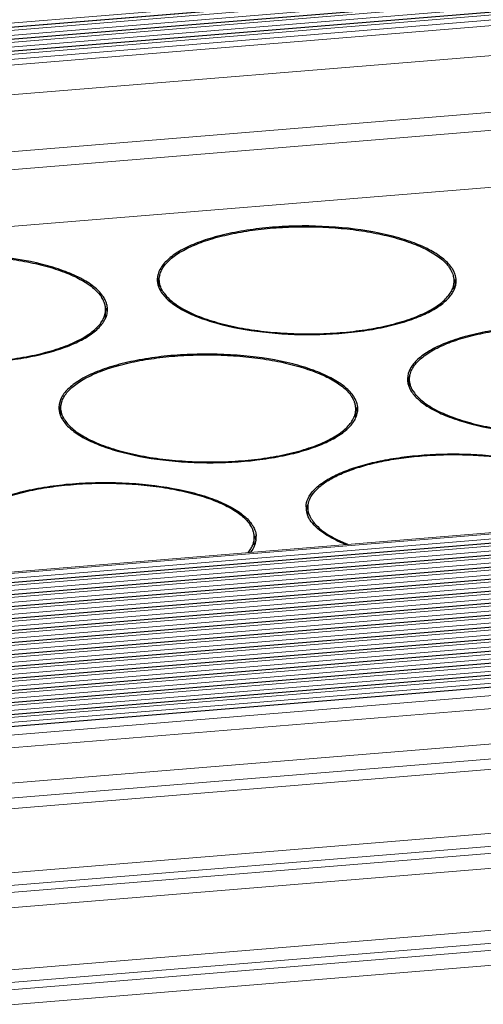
# Model space of a CAD drawing. Header units: millimetres. Extents: x 24895 to 26296, y -11704 to -10713.
# Tile 18 of 47: x 25908 to 25929, y -11367 to -11323. Entities that reach past the tile are written whole.
import ezdxf

# ---------------------------------------------------------------- set-up
doc = ezdxf.new("R2010")
doc.units = ezdxf.units.MM
doc.header["$LTSCALE"] = 50
doc.layers.get('0').update_dxf_attribs({"lineweight": 18})
doc.layers.add('02___PRT_ALL_AXES', color=7, linetype='Continuous')

msp = doc.modelspace()

# ---------------------------------------------------------------- linework, layer by layer
at = {"color": 7, "linetype": 'Continuous'}
for p, q in [((25773.785, -11333.944), (26186.273, -11300.129)), ((26186.478, -11300.305), (25773.913, -11334.126)), ((25773.988, -11334.241), (26186.553, -11300.42)), ((26186.456, -11300.289), (25774.011, -11334.1)), ((25774.041, -11334.461), (26186.606, -11300.64)), ((26186.811, -11300.816), (25774.246, -11334.637)), ((25774.321, -11334.752), (26186.887, -11300.931)), ((26186.79, -11300.799), (25774.344, -11334.61)), ((25774.374, -11334.971), (26186.939, -11301.15)), ((26187.145, -11301.326), (25774.58, -11335.147)), ((25774.655, -11335.262), (26187.22, -11301.442)), ((26187.123, -11301.31), (25774.677, -11335.121)), ((25774.707, -11335.482), (26187.272, -11301.661)), ((26187.515, -11301.895), (25774.95, -11335.716)), ((25774.943, -11337.057), (26187.509, -11303.236)), ((26186.991, -11305.824), (25774.426, -11339.645)), ((26187.491, -11306.59), (25774.926, -11340.411)), ((26180.962, -11309.673), (25782.941, -11342.302)), ((26201.594, -11323.471), (25789.028, -11357.292)), ((25789.066, -11357.35), (26201.631, -11323.529)), ((25789.118, -11357.569), (26201.684, -11323.748)), ((26201.889, -11323.925), (25789.324, -11357.745)), ((25789.399, -11357.861), (26201.964, -11324.04)), ((26201.868, -11323.908), (25789.422, -11357.719)), ((25789.452, -11358.08), (26202.017, -11324.259)), ((26202.223, -11324.435), (25789.657, -11358.256)), ((26202.201, -11324.419), (25789.755, -11358.23)), ((25789.732, -11358.371), (26202.298, -11324.55)), ((25789.785, -11358.591), (26202.35, -11324.77)), ((26202.556, -11324.946), (25789.991, -11358.767)), ((26202.534, -11324.929), (25790.088, -11358.741)), ((25790.066, -11358.882), (26202.631, -11325.061)), ((25790.118, -11359.101), (26202.683, -11325.281)), ((26202.889, -11325.457), (25790.324, -11359.278)), ((25790.399, -11359.393), (26202.964, -11325.572)), ((26202.867, -11325.44), (25790.422, -11359.251)), ((25790.529, -11359.606), (26203.016, -11325.791)), ((26203.222, -11325.967), (25790.657, -11359.788)), ((25790.732, -11359.903), (26203.297, -11326.082)), ((26203.2, -11325.951), (25790.755, -11359.762)), ((25790.862, -11360.116), (26203.35, -11326.302)), ((26203.555, -11326.478), (25790.99, -11360.299)), ((25791.065, -11360.414), (26203.63, -11326.593)), ((26203.534, -11326.462), (25791.088, -11360.273)), ((25791.196, -11360.627), (26203.683, -11326.813)), ((26203.889, -11326.989), (25791.323, -11360.81)), ((25791.398, -11360.925), (26203.964, -11327.104)), ((26203.867, -11326.972), (25791.421, -11360.783)), ((25791.529, -11361.138), (26204.016, -11327.323)), ((26204.222, -11327.499), (25791.657, -11361.32)), ((25791.732, -11361.435), (26204.297, -11327.614)), ((26204.2, -11327.483), (25791.755, -11361.294)), ((25791.862, -11361.649), (26204.349, -11327.834)), ((26204.555, -11328.01), (25791.99, -11361.831)), ((26204.533, -11327.994), (25792.088, -11361.805)), ((25792.065, -11361.946), (26204.63, -11328.125)), ((25792.195, -11362.159), (26204.683, -11328.345)), ((26204.888, -11328.521), (25792.323, -11362.342)), ((26204.866, -11328.504), (25792.421, -11362.315)), ((25792.398, -11362.457), (26204.963, -11328.636)), ((25792.529, -11362.67), (26205.016, -11328.855)), ((26205.221, -11329.031), (25792.656, -11362.852)), ((25792.731, -11362.967), (26205.297, -11329.147)), ((26205.2, -11329.015), (25792.754, -11362.826)), ((25792.862, -11363.181), (26205.349, -11329.366)), ((26205.555, -11329.542), (25792.989, -11363.363)), ((25793.065, -11363.478), (26205.63, -11329.657)), ((26205.533, -11329.526), (25793.087, -11363.337)), ((25793.195, -11363.691), (26205.682, -11329.877)), ((26205.866, -11330.036), (25793.301, -11363.857)), ((26205.888, -11330.053), (25793.323, -11363.874)), ((25793.55, -11364.222), (26206.115, -11330.401)), ((25793.908, -11364.771), (26206.25, -11330.968)), ((25794.888, -11366.272), (26206.392, -11332.538)), ((25795.306, -11366.914), (26206.307, -11333.221)), ((25795.599, -11367.363), (26204.899, -11333.81)), ((26206.67, -11336.524), (25797.124, -11370.098)), ((26206.805, -11337.091), (25797.294, -11370.662)), ((26206.833, -11337.405), (25797.38, -11370.971)), ((26206.748, -11338.088), (25797.537, -11371.634)), ((25797.984, -11374.377), (26207.061, -11340.842)), ((25798.052, -11374.949), (26207.196, -11341.409)), ((26207.224, -11341.723), (25798.078, -11375.263)), ((26207.139, -11342.405), (25798.139, -11375.934))]:
    msp.add_line(p, q, dxfattribs=at)
at = {"layer": '02___PRT_ALL_AXES', "color": 7, "linetype": 'Continuous'}
for p, q in [((25914.55, -11334.77), (25914.552, -11334.434)), ((25927.762, -11334.838), (25927.764, -11334.502)), ((25912.142, -11336.118), (25912.144, -11335.783)), ((25925.762, -11339.231), (25925.764, -11338.895)), ((25910.142, -11340.511), (25910.144, -11340.176)), ((25923.354, -11340.579), (25923.356, -11340.244)), ((25921.215, -11344.983), (25921.216, -11344.648)), ((25918.806, -11346.332), (25918.808, -11345.997))]:
    msp.add_line(p, q, dxfattribs=at)
for centre, radius, start, end in [((25926.507, -11334.646), 1.287, 28.6776, 33.1871), ((25926.473, -11334.717), 1.432, 33.1334, 35.1147), ((25926.757, -11334.528), 1.01, 17.9254, 19.7633), ((25915.345, -11334.438), 0.883, 178.3207, 179.7263), ((25915.346, -11334.438), 0.884, 179.7287, 183.8061), ((25915.362, -11334.437), 0.9, 183.8206, 189.0389), ((25915.401, -11334.715), 0.941, 163.6201, 171.6151), ((25915.406, -11334.43), 0.945, 189.0628, 195.3277), ((25915.463, -11334.414), 1.004, 195.3126, 199.0309), ((25915.448, -11334.728), 0.99, 162.3529, 163.6651), ((25926.889, -11334.498), 0.875, 359.7076, 4.2131), ((25926.826, -11334.799), 1.031, 17.049, 20.859), ((25926.865, -11334.787), 0.989, 15.2991, 17.0329), ((25926.913, -11334.49), 0.941, 343.6201, 351.6151), ((25926.908, -11334.775), 0.945, 9.0628, 15.3277), ((25926.96, -11334.498), 0.894, 351.6597, 358.3023), ((25926.97, -11334.498), 0.884, 359.7287, 3.8061), ((25926.971, -11334.498), 0.883, 358.3198, 359.7263), ((25915.501, -11334.401), 1.044, 199.0182, 200.5531), ((25915.863, -11334.257), 1.351, 211.705, 213.1278), ((25926.888, -11334.833), 0.874, 356.2387, 359.7005), ((25926.84, -11334.469), 1.017, 338.6003, 343.6344), ((25910.887, -11335.927), 1.287, 28.6776, 33.1871), ((25910.853, -11335.997), 1.432, 33.1334, 35.1147), ((25911.137, -11335.808), 1.01, 17.9254, 19.7633), ((25911.269, -11335.778), 0.875, 359.7076, 4.2131), ((25911.206, -11336.08), 1.031, 17.049, 20.859), ((25911.245, -11336.067), 0.989, 15.2991, 17.0329), ((25911.293, -11335.771), 0.941, 343.6201, 351.6151), ((25911.288, -11336.056), 0.945, 9.0628, 15.3277), ((25911.34, -11335.778), 0.894, 351.6597, 358.3023), ((25911.35, -11335.779), 0.884, 359.7287, 3.8061), ((25911.351, -11335.779), 0.883, 358.3198, 359.7263), ((25911.268, -11336.114), 0.874, 356.2387, 359.7005), ((25911.22, -11335.749), 1.017, 338.6003, 343.6344), ((25926.557, -11338.899), 0.883, 178.3207, 179.7263), ((25926.558, -11338.899), 0.884, 179.7287, 183.8061), ((25926.574, -11338.898), 0.9, 183.8206, 189.0389), ((25926.613, -11339.176), 0.941, 163.6201, 171.6151), ((25926.619, -11338.89), 0.945, 189.0628, 195.3277), ((25926.66, -11339.189), 0.99, 162.3529, 163.6651), ((25926.675, -11338.875), 1.004, 195.3126, 199.0309), ((25926.713, -11338.862), 1.044, 199.0182, 200.5531), ((25927.075, -11338.718), 1.351, 211.705, 213.1278), ((25922.099, -11340.387), 1.287, 28.6776, 33.1871), ((25922.065, -11340.458), 1.432, 33.1334, 35.1147), ((25922.35, -11340.269), 1.01, 17.9254, 19.7633), ((25910.937, -11340.18), 0.883, 178.3207, 179.7263), ((25910.938, -11340.18), 0.884, 179.7287, 183.8061), ((25910.954, -11340.178), 0.9, 183.8206, 189.0389), ((25910.993, -11340.456), 0.941, 163.6201, 171.6151), ((25910.999, -11340.171), 0.945, 189.0628, 195.3277), ((25911.055, -11340.156), 1.004, 195.3126, 199.0309), ((25911.04, -11340.469), 0.99, 162.3529, 163.6651), ((25922.481, -11340.239), 0.875, 359.7076, 4.2131), ((25922.418, -11340.541), 1.031, 17.049, 20.859), ((25922.457, -11340.528), 0.989, 15.2991, 17.0329), ((25922.505, -11340.232), 0.941, 343.6201, 351.6151), ((25922.5, -11340.517), 0.945, 9.0628, 15.3277), ((25922.552, -11340.239), 0.894, 351.6597, 358.3023), ((25922.562, -11340.24), 0.884, 359.7287, 3.8061), ((25922.563, -11340.24), 0.883, 358.3198, 359.7263), ((25911.093, -11340.143), 1.044, 199.0182, 200.5531), ((25911.455, -11339.998), 1.351, 211.705, 213.1278), ((25922.36, -11340.182), 1.095, 334.7327, 338.6068), ((25922.48, -11340.575), 0.874, 356.2387, 359.7005), ((25922.432, -11340.21), 1.017, 338.6003, 343.6344), ((25922.009, -11344.652), 0.883, 178.3207, 179.7263), ((25922.01, -11344.652), 0.884, 179.7287, 183.8061), ((25922.026, -11344.651), 0.9, 183.8206, 189.0389), ((25922.065, -11344.929), 0.941, 163.6201, 171.6151), ((25922.071, -11344.643), 0.945, 189.0628, 195.3277), ((25922.112, -11344.942), 0.99, 162.3529, 163.6651), ((25922.127, -11344.628), 1.004, 195.3126, 199.0309), ((25922.165, -11344.615), 1.044, 199.0182, 200.5531), ((25922.527, -11344.471), 1.351, 211.705, 213.1278), ((25917.552, -11346.14), 1.287, 28.6776, 33.1871), ((25917.517, -11346.211), 1.432, 33.1334, 35.1147), ((25917.802, -11346.022), 1.01, 17.9254, 19.7633), ((25917.933, -11345.992), 0.875, 359.7076, 4.2131), ((25917.87, -11346.293), 1.031, 17.049, 20.859), ((25917.909, -11346.281), 0.989, 15.2991, 17.0329), ((25917.957, -11345.985), 0.941, 343.6201, 351.6151), ((25917.952, -11346.27), 0.945, 9.0628, 15.3277), ((25918.004, -11345.992), 0.894, 351.6597, 358.3023), ((25918.014, -11345.993), 0.884, 359.7287, 3.8061), ((25918.015, -11345.993), 0.883, 358.3198, 359.7263), ((25917.816, -11345.937), 1.091, 335.112, 338.6113), ((25917.884, -11345.963), 1.017, 338.6003, 343.6344)]:
    msp.add_arc(centre, radius, start, end, dxfattribs=at)
for points, knots in [([(25927.644, -11333.893), (25927.534, -11333.736), (25927.221, -11333.432), (25926.611, -11333.059), (25925.833, -11332.729), (25924.542, -11332.345), (25922.695, -11332.056), (25920.759, -11332.007), (25919.195, -11332.119), (25918.091, -11332.277), (25917.084, -11332.503), (25916.205, -11332.789), (25915.481, -11333.128), (25914.932, -11333.511), (25914.567, -11333.934), (25914.467, -11334.262), (25914.462, -11334.412)], [0, 0, 0, 0, 0.039993, 0.089203, 0.147831, 0.21504, 0.368754, 0.534561, 0.616306, 0.69421, 0.766195, 0.830498, 0.885835, 0.931671, 0.968749, 1, 1, 1, 1]), ([(25914.681, -11333.968), (25914.761, -11333.822), (25914.935, -11333.618), (25915.22, -11333.383), (25915.486, -11333.206), (25915.793, -11333.038), (25916.27, -11332.82), (25916.954, -11332.583), (25917.865, -11332.359), (25918.869, -11332.194), (25919.937, -11332.092), (25921.041, -11332.056), (25922.147, -11332.087), (25923.226, -11332.185), (25924.246, -11332.347), (25925.179, -11332.567), (25925.884, -11332.802), (25926.382, -11333.017), (25926.705, -11333.184), (25926.989, -11333.36), (25927.296, -11333.593), (25927.489, -11333.796), (25927.585, -11333.942)], [0, 0, 0, 0, 0.036003, 0.05695, 0.080032, 0.10529, 0.132701, 0.193632, 0.261842, 0.335892, 0.414065, 0.494462, 0.575093, 0.653959, 0.729134, 0.798848, 0.861587, 0.889981, 0.916251, 0.940348, 0.96228, 1, 1, 1, 1]), ([(25912.024, -11335.174), (25911.914, -11335.016), (25911.6, -11334.712), (25910.991, -11334.339), (25910.213, -11334.01), (25908.922, -11333.625), (25907.075, -11333.337), (25905.139, -11333.287), (25903.575, -11333.4), (25902.471, -11333.557), (25901.463, -11333.783), (25900.585, -11334.07), (25899.861, -11334.408), (25899.312, -11334.791), (25898.947, -11335.215), (25898.847, -11335.543), (25898.842, -11335.693)], [0, 0, 0, 0, 0.039993, 0.089203, 0.147831, 0.21504, 0.368754, 0.534561, 0.616306, 0.69421, 0.766195, 0.830498, 0.885835, 0.931671, 0.968749, 1, 1, 1, 1]), ([(25899.061, -11335.248), (25899.141, -11335.103), (25899.315, -11334.898), (25899.6, -11334.664), (25899.866, -11334.487), (25900.173, -11334.319), (25900.65, -11334.101), (25901.334, -11333.863), (25902.245, -11333.64), (25903.249, -11333.474), (25904.317, -11333.372), (25905.421, -11333.336), (25906.527, -11333.368), (25907.606, -11333.466), (25908.626, -11333.627), (25909.559, -11333.848), (25910.264, -11334.082), (25910.762, -11334.298), (25911.085, -11334.464), (25911.369, -11334.64), (25911.676, -11334.874), (25911.869, -11335.076), (25911.965, -11335.222)], [0, 0, 0, 0, 0.036003, 0.05695, 0.080032, 0.10529, 0.132701, 0.193632, 0.261842, 0.335892, 0.414065, 0.494462, 0.575093, 0.653959, 0.729134, 0.798848, 0.861587, 0.889981, 0.916251, 0.940348, 0.96228, 1, 1, 1, 1]), ([(25914.552, -11334.434), (25914.552, -11334.419), (25914.554, -11334.357), (25914.563, -11334.296), (25914.572, -11334.251)], [0, 0, 0, 0, 0.248676, 1, 1, 1, 1]), ([(25914.572, -11334.251), (25914.578, -11334.227), (25914.603, -11334.129), (25914.644, -11334.035), (25914.681, -11333.968)], [0, 0, 0, 0, 0.242133, 1, 1, 1, 1]), ([(25927.708, -11334.186), (25927.703, -11334.173), (25927.683, -11334.119), (25927.658, -11334.067), (25927.637, -11334.028)], [0, 0, 0, 0, 0.244634, 1, 1, 1, 1]), ([(25927.793, -11334.17), (25927.785, -11334.15), (25927.752, -11334.068), (25927.709, -11333.991), (25927.672, -11333.934)], [0, 0, 0, 0, 0.241712, 1, 1, 1, 1]), ([(25927.761, -11334.434), (25927.76, -11334.416), (25927.752, -11334.342), (25927.736, -11334.27), (25927.719, -11334.217)], [0, 0, 0, 0, 0.246657, 1, 1, 1, 1]), ([(25927.852, -11334.44), (25927.85, -11334.417), (25927.841, -11334.326), (25927.817, -11334.236), (25927.793, -11334.17)], [0, 0, 0, 0, 0.245626, 1, 1, 1, 1]), ([(25914.575, -11334.259), (25914.568, -11334.272), (25914.541, -11334.327), (25914.519, -11334.384), (25914.505, -11334.428)], [0, 0, 0, 0, 0.255838, 1, 1, 1, 1]), ([(25914.713, -11334.967), (25914.662, -11334.884), (25914.581, -11334.713), (25914.552, -11334.524), (25914.552, -11334.434)], [0, 0, 0, 0, 0.51844, 1, 1, 1, 1]), ([(25914.731, -11334.995), (25914.78, -11335.07), (25914.898, -11335.218), (25915.118, -11335.422), (25915.386, -11335.617), (25915.702, -11335.803), (25916.061, -11335.978), (25916.615, -11336.203), (25917.4, -11336.442), (25918.433, -11336.658), (25919.554, -11336.804), (25920.727, -11336.875), (25921.914, -11336.87), (25923.077, -11336.788), (25924.177, -11336.632), (25925.035, -11336.44), (25925.66, -11336.25), (25926.079, -11336.097), (25926.458, -11335.931), (25926.793, -11335.753), (25927.083, -11335.564), (25927.325, -11335.366), (25927.517, -11335.159), (25927.657, -11334.946), (25927.743, -11334.726), (25927.763, -11334.576), (25927.764, -11334.502)], [0, 0, 0, 0, 0.018662, 0.039448, 0.06256, 0.088083, 0.116008, 0.146261, 0.213173, 0.287377, 0.366958, 0.449726, 0.533334, 0.615398, 0.693607, 0.765835, 0.799139, 0.830307, 0.859194, 0.885702, 0.909794, 0.931512, 0.951006, 0.968572, 0.984682, 1, 1, 1, 1]), ([(25914.524, -11334.768), (25914.531, -11334.788), (25914.564, -11334.869), (25914.607, -11334.947), (25914.644, -11335.002)], [0, 0, 0, 0, 0.241755, 1, 1, 1, 1]), ([(25914.644, -11335.002), (25914.742, -11335.153), (25915.025, -11335.447), (25915.583, -11335.813), (25916.3, -11336.139), (25917.502, -11336.528), (25919.243, -11336.839), (25921.456, -11336.947), (25923.321, -11336.813), (25924.717, -11336.56), (25925.632, -11336.315), (25926.418, -11336.017), (25927.052, -11335.674), (25927.52, -11335.294), (25927.728, -11334.991), (25927.787, -11334.84)], [0, 0, 0, 0, 0.038196, 0.084944, 0.140602, 0.204567, 0.351998, 0.513562, 0.672794, 0.746475, 0.813759, 0.873222, 0.923943, 0.965796, 1, 1, 1, 1]), ([(25912.088, -11335.467), (25912.083, -11335.454), (25912.063, -11335.4), (25912.038, -11335.347), (25912.017, -11335.309)], [0, 0, 0, 0, 0.244634, 1, 1, 1, 1]), ([(25912.173, -11335.451), (25912.165, -11335.431), (25912.132, -11335.349), (25912.089, -11335.271), (25912.052, -11335.215)], [0, 0, 0, 0, 0.241712, 1, 1, 1, 1]), ([(25912.141, -11335.714), (25912.14, -11335.696), (25912.132, -11335.623), (25912.116, -11335.55), (25912.099, -11335.498)], [0, 0, 0, 0, 0.246657, 1, 1, 1, 1]), ([(25912.232, -11335.72), (25912.23, -11335.698), (25912.221, -11335.606), (25912.197, -11335.516), (25912.173, -11335.451)], [0, 0, 0, 0, 0.245626, 1, 1, 1, 1]), ([(25899.111, -11336.276), (25899.16, -11336.35), (25899.278, -11336.498), (25899.498, -11336.702), (25899.766, -11336.898), (25900.082, -11337.084), (25900.441, -11337.259), (25900.995, -11337.483), (25901.78, -11337.722), (25902.813, -11337.938), (25903.934, -11338.084), (25905.107, -11338.156), (25906.294, -11338.151), (25907.457, -11338.069), (25908.557, -11337.912), (25909.415, -11337.72), (25910.04, -11337.531), (25910.459, -11337.378), (25910.838, -11337.211), (25911.173, -11337.033), (25911.463, -11336.844), (25911.705, -11336.646), (25911.897, -11336.44), (25912.037, -11336.226), (25912.123, -11336.007), (25912.143, -11335.856), (25912.144, -11335.783)], [0, 0, 0, 0, 0.018662, 0.039448, 0.06256, 0.088083, 0.116008, 0.146261, 0.213173, 0.287377, 0.366958, 0.449726, 0.533334, 0.615398, 0.693607, 0.765835, 0.799139, 0.830307, 0.859194, 0.885702, 0.909794, 0.931512, 0.951006, 0.968572, 0.984682, 1, 1, 1, 1]), ([(25899.024, -11336.283), (25899.122, -11336.434), (25899.405, -11336.728), (25899.963, -11337.093), (25900.68, -11337.419), (25901.882, -11337.809), (25903.623, -11338.12), (25905.836, -11338.227), (25907.701, -11338.093), (25909.097, -11337.84), (25910.012, -11337.595), (25910.798, -11337.298), (25911.432, -11336.955), (25911.9, -11336.575), (25912.108, -11336.271), (25912.167, -11336.121)], [0, 0, 0, 0, 0.038196, 0.084944, 0.140602, 0.204567, 0.351998, 0.513562, 0.672794, 0.746475, 0.813759, 0.873222, 0.923943, 0.965796, 1, 1, 1, 1]), ([(25938.857, -11338.354), (25938.746, -11338.197), (25938.433, -11337.893), (25937.824, -11337.52), (25937.046, -11337.19), (25935.754, -11336.806), (25933.907, -11336.517), (25931.971, -11336.468), (25930.408, -11336.58), (25929.303, -11336.738), (25928.296, -11336.963), (25927.417, -11337.25), (25926.693, -11337.589), (25926.144, -11337.972), (25925.779, -11338.395), (25925.679, -11338.723), (25925.675, -11338.873)], [0, 0, 0, 0, 0.039993, 0.089203, 0.147831, 0.21504, 0.368754, 0.534561, 0.616306, 0.69421, 0.766195, 0.830498, 0.885835, 0.931671, 0.968749, 1, 1, 1, 1]), ([(25925.893, -11338.429), (25925.973, -11338.283), (25926.147, -11338.079), (25926.432, -11337.844), (25926.699, -11337.667), (25927.005, -11337.499), (25927.482, -11337.281), (25928.166, -11337.044), (25929.077, -11336.82), (25930.081, -11336.655), (25931.15, -11336.553), (25932.253, -11336.517), (25933.36, -11336.548), (25934.438, -11336.646), (25935.458, -11336.808), (25936.391, -11337.028), (25937.097, -11337.263), (25937.594, -11337.478), (25937.917, -11337.645), (25938.201, -11337.821), (25938.509, -11338.054), (25938.702, -11338.257), (25938.797, -11338.402)], [0, 0, 0, 0, 0.036003, 0.05695, 0.080032, 0.10529, 0.132701, 0.193632, 0.261842, 0.335892, 0.414065, 0.494462, 0.575093, 0.653959, 0.729134, 0.798848, 0.861587, 0.889981, 0.916251, 0.940348, 0.96228, 1, 1, 1, 1]), ([(25923.236, -11339.635), (25923.126, -11339.477), (25922.813, -11339.173), (25922.204, -11338.8), (25921.425, -11338.47), (25920.134, -11338.086), (25918.287, -11337.798), (25916.351, -11337.748), (25914.788, -11337.86), (25913.683, -11338.018), (25912.676, -11338.244), (25911.797, -11338.531), (25911.073, -11338.869), (25910.524, -11339.252), (25910.159, -11339.676), (25910.059, -11340.004), (25910.055, -11340.154)], [0, 0, 0, 0, 0.039993, 0.089203, 0.147831, 0.21504, 0.368754, 0.534561, 0.616306, 0.69421, 0.766195, 0.830498, 0.885835, 0.931671, 0.968749, 1, 1, 1, 1]), ([(25910.273, -11339.709), (25910.353, -11339.564), (25910.527, -11339.359), (25910.812, -11339.125), (25911.079, -11338.948), (25911.385, -11338.78), (25911.862, -11338.562), (25912.546, -11338.324), (25913.457, -11338.101), (25914.461, -11337.935), (25915.53, -11337.833), (25916.633, -11337.797), (25917.74, -11337.829), (25918.818, -11337.927), (25919.838, -11338.088), (25920.771, -11338.309), (25921.477, -11338.543), (25921.974, -11338.759), (25922.297, -11338.925), (25922.581, -11339.101), (25922.889, -11339.335), (25923.082, -11339.537), (25923.177, -11339.683)], [0, 0, 0, 0, 0.036003, 0.05695, 0.080032, 0.10529, 0.132701, 0.193632, 0.261842, 0.335892, 0.414065, 0.494462, 0.575093, 0.653959, 0.729134, 0.798848, 0.861587, 0.889981, 0.916251, 0.940348, 0.96228, 1, 1, 1, 1]), ([(25925.785, -11338.712), (25925.79, -11338.688), (25925.815, -11338.59), (25925.856, -11338.496), (25925.893, -11338.429)], [0, 0, 0, 0, 0.242133, 1, 1, 1, 1]), ([(25925.787, -11338.72), (25925.78, -11338.733), (25925.753, -11338.788), (25925.731, -11338.845), (25925.717, -11338.889)], [0, 0, 0, 0, 0.255838, 1, 1, 1, 1]), ([(25925.764, -11338.895), (25925.764, -11338.88), (25925.766, -11338.818), (25925.775, -11338.757), (25925.785, -11338.712)], [0, 0, 0, 0, 0.248676, 1, 1, 1, 1]), ([(25925.925, -11339.428), (25925.874, -11339.345), (25925.793, -11339.174), (25925.764, -11338.985), (25925.764, -11338.895)], [0, 0, 0, 0, 0.51844, 1, 1, 1, 1]), ([(25925.943, -11339.456), (25925.992, -11339.531), (25926.11, -11339.679), (25926.33, -11339.883), (25926.598, -11340.078), (25926.914, -11340.264), (25927.274, -11340.439), (25927.828, -11340.664), (25928.612, -11340.903), (25929.645, -11341.119), (25930.766, -11341.265), (25931.939, -11341.336), (25933.127, -11341.331), (25934.289, -11341.249), (25935.39, -11341.093), (25936.247, -11340.901), (25936.872, -11340.711), (25937.291, -11340.558), (25937.67, -11340.392), (25938.006, -11340.214), (25938.295, -11340.025), (25938.537, -11339.827), (25938.729, -11339.62), (25938.869, -11339.407), (25938.956, -11339.187), (25938.976, -11339.036), (25938.976, -11338.963)], [0, 0, 0, 0, 0.018662, 0.039448, 0.06256, 0.088083, 0.116008, 0.146261, 0.213173, 0.287377, 0.366958, 0.449726, 0.533334, 0.615398, 0.693607, 0.765835, 0.799139, 0.830307, 0.859194, 0.885702, 0.909794, 0.931512, 0.951006, 0.968572, 0.984682, 1, 1, 1, 1]), ([(25925.736, -11339.229), (25925.743, -11339.249), (25925.777, -11339.33), (25925.819, -11339.407), (25925.856, -11339.463)], [0, 0, 0, 0, 0.241755, 1, 1, 1, 1]), ([(25925.856, -11339.463), (25925.953, -11339.613), (25926.232, -11339.904), (25926.781, -11340.266), (25927.488, -11340.59), (25928.671, -11340.978), (25930.388, -11341.292), (25932.577, -11341.408), (25934.427, -11341.285), (25935.819, -11341.044), (25936.739, -11340.808), (25937.534, -11340.52), (25938.184, -11340.186), (25938.672, -11339.815), (25938.9, -11339.518), (25938.97, -11339.369)], [0, 0, 0, 0, 0.037962, 0.084336, 0.139489, 0.202852, 0.348986, 0.509515, 0.668424, 0.742316, 0.810089, 0.870309, 0.922005, 0.964921, 1, 1, 1, 1]), ([(25910.144, -11340.176), (25910.144, -11340.16), (25910.146, -11340.099), (25910.155, -11340.037), (25910.164, -11339.992)], [0, 0, 0, 0, 0.248676, 1, 1, 1, 1]), ([(25910.164, -11339.992), (25910.17, -11339.968), (25910.195, -11339.87), (25910.236, -11339.776), (25910.273, -11339.709)], [0, 0, 0, 0, 0.242133, 1, 1, 1, 1]), ([(25923.3, -11339.928), (25923.295, -11339.914), (25923.275, -11339.86), (25923.25, -11339.808), (25923.229, -11339.77)], [0, 0, 0, 0, 0.244634, 1, 1, 1, 1]), ([(25923.385, -11339.912), (25923.377, -11339.892), (25923.344, -11339.81), (25923.301, -11339.732), (25923.264, -11339.676)], [0, 0, 0, 0, 0.241712, 1, 1, 1, 1]), ([(25923.354, -11340.175), (25923.352, -11340.157), (25923.345, -11340.084), (25923.328, -11340.011), (25923.311, -11339.958)], [0, 0, 0, 0, 0.246657, 1, 1, 1, 1]), ([(25923.444, -11340.181), (25923.443, -11340.159), (25923.433, -11340.067), (25923.409, -11339.977), (25923.385, -11339.912)], [0, 0, 0, 0, 0.245626, 1, 1, 1, 1]), ([(25910.167, -11340), (25910.16, -11340.014), (25910.133, -11340.069), (25910.111, -11340.126), (25910.097, -11340.169)], [0, 0, 0, 0, 0.255838, 1, 1, 1, 1]), ([(25910.305, -11340.708), (25910.254, -11340.626), (25910.173, -11340.454), (25910.144, -11340.266), (25910.144, -11340.176)], [0, 0, 0, 0, 0.51844, 1, 1, 1, 1]), ([(25910.323, -11340.737), (25910.372, -11340.811), (25910.49, -11340.959), (25910.71, -11341.163), (25910.978, -11341.359), (25911.294, -11341.545), (25911.653, -11341.72), (25912.207, -11341.944), (25912.992, -11342.183), (25914.025, -11342.399), (25915.146, -11342.545), (25916.319, -11342.617), (25917.507, -11342.612), (25918.669, -11342.529), (25919.77, -11342.373), (25920.627, -11342.181), (25921.252, -11341.992), (25921.671, -11341.839), (25922.05, -11341.672), (25922.386, -11341.494), (25922.675, -11341.305), (25922.917, -11341.107), (25923.109, -11340.901), (25923.249, -11340.687), (25923.335, -11340.468), (25923.356, -11340.317), (25923.356, -11340.244)], [0, 0, 0, 0, 0.018662, 0.039448, 0.06256, 0.088083, 0.116008, 0.146261, 0.213173, 0.287377, 0.366958, 0.449726, 0.533334, 0.615398, 0.693607, 0.765835, 0.799139, 0.830307, 0.859194, 0.885702, 0.909794, 0.931512, 0.951006, 0.968572, 0.984682, 1, 1, 1, 1]), ([(25910.116, -11340.509), (25910.123, -11340.529), (25910.157, -11340.611), (25910.199, -11340.688), (25910.236, -11340.744)], [0, 0, 0, 0, 0.241755, 1, 1, 1, 1]), ([(25910.236, -11340.744), (25910.333, -11340.893), (25910.612, -11341.184), (25911.161, -11341.546), (25911.868, -11341.87), (25913.051, -11342.258), (25914.768, -11342.572), (25916.957, -11342.688), (25918.807, -11342.565), (25920.199, -11342.325), (25921.119, -11342.089), (25921.914, -11341.8), (25922.564, -11341.466), (25923.052, -11341.096), (25923.28, -11340.799), (25923.35, -11340.65)], [0, 0, 0, 0, 0.037962, 0.084336, 0.139489, 0.202852, 0.348987, 0.509516, 0.668425, 0.742317, 0.81009, 0.87031, 0.922006, 0.964921, 1, 1, 1, 1]), ([(25921.127, -11344.626), (25921.13, -11344.495), (25921.206, -11344.211), (25921.49, -11343.832), (25921.923, -11343.483), (25922.497, -11343.166), (25923.201, -11342.887), (25924.018, -11342.65), (25924.929, -11342.463), (25926.261, -11342.283), (25927.991, -11342.211), (25930.015, -11342.352), (25931.594, -11342.656), (25932.686, -11343.017), (25933.16, -11343.23), (25933.374, -11343.346)], [0, 0, 0, 0, 0.029878, 0.064263, 0.105702, 0.155136, 0.212494, 0.277077, 0.347781, 0.423222, 0.581848, 0.739426, 0.882489, 0.944989, 1, 1, 1, 1]), ([(25921.345, -11344.181), (25921.414, -11344.056), (25921.557, -11343.879), (25921.791, -11343.67), (25922.091, -11343.451), (25922.547, -11343.199), (25923.186, -11342.939), (25923.923, -11342.716), (25924.744, -11342.534), (25925.632, -11342.398), (25926.566, -11342.31), (25927.528, -11342.273), (25928.496, -11342.288), (25929.449, -11342.353), (25930.368, -11342.469), (25931.231, -11342.631), (25932.021, -11342.836), (25932.722, -11343.081), (25933.147, -11343.279), (25933.338, -11343.386)], [0, 0, 0, 0, 0.033926, 0.053277, 0.07437, 0.121936, 0.176602, 0.237812, 0.304684, 0.376107, 0.450808, 0.527408, 0.604468, 0.680537, 0.754191, 0.824084, 0.888998, 0.947895, 1, 1, 1, 1]), ([(25905.507, -11345.907), (25905.511, -11345.756), (25905.611, -11345.428), (25905.976, -11345.005), (25906.525, -11344.622), (25907.249, -11344.284), (25908.128, -11343.997), (25909.135, -11343.771), (25910.24, -11343.613), (25911.803, -11343.501), (25913.739, -11343.551), (25915.586, -11343.839), (25916.878, -11344.223), (25917.656, -11344.553), (25918.265, -11344.926), (25918.578, -11345.23), (25918.689, -11345.388)], [0, 0, 0, 0, 0.031251, 0.068329, 0.114165, 0.169502, 0.233805, 0.30579, 0.383694, 0.465439, 0.631246, 0.78496, 0.852169, 0.910797, 0.960007, 1, 1, 1, 1]), ([(25905.725, -11345.462), (25905.805, -11345.317), (25905.979, -11345.112), (25906.264, -11344.878), (25906.531, -11344.701), (25906.837, -11344.533), (25907.314, -11344.315), (25907.998, -11344.077), (25908.909, -11343.853), (25909.913, -11343.688), (25910.982, -11343.586), (25912.085, -11343.55), (25913.192, -11343.582), (25914.27, -11343.68), (25915.29, -11343.841), (25916.223, -11344.062), (25916.929, -11344.296), (25917.426, -11344.512), (25917.749, -11344.678), (25918.033, -11344.854), (25918.341, -11345.087), (25918.534, -11345.29), (25918.629, -11345.436)], [0, 0, 0, 0, 0.036003, 0.05695, 0.080032, 0.10529, 0.132701, 0.193632, 0.261842, 0.335892, 0.414065, 0.494462, 0.575093, 0.653959, 0.729134, 0.798848, 0.861587, 0.889981, 0.916251, 0.940348, 0.96228, 1, 1, 1, 1]), ([(25921.237, -11344.464), (25921.242, -11344.44), (25921.267, -11344.342), (25921.308, -11344.249), (25921.345, -11344.181)], [0, 0, 0, 0, 0.242133, 1, 1, 1, 1]), ([(25921.169, -11344.642), (25921.174, -11344.627), (25921.193, -11344.569), (25921.218, -11344.513), (25921.24, -11344.472)], [0, 0, 0, 0, 0.244765, 1, 1, 1, 1]), ([(25921.216, -11344.648), (25921.216, -11344.633), (25921.218, -11344.571), (25921.227, -11344.51), (25921.237, -11344.464)], [0, 0, 0, 0, 0.248676, 1, 1, 1, 1]), ([(25921.378, -11345.181), (25921.326, -11345.098), (25921.245, -11344.927), (25921.216, -11344.738), (25921.216, -11344.648)], [0, 0, 0, 0, 0.51844, 1, 1, 1, 1]), ([(25921.308, -11345.216), (25921.296, -11345.197), (25921.249, -11345.122), (25921.211, -11345.043), (25921.188, -11344.982)], [0, 0, 0, 0, 0.259205, 1, 1, 1, 1]), ([(25922.93, -11346.322), (25922.579, -11346.184), (25922.094, -11345.953), (25921.569, -11345.544), (25921.38, -11345.327), (25921.308, -11345.216)], [0, 0, 0, 0, 0.5694, 0.801264, 1, 1, 1, 1]), ([(25921.396, -11345.209), (25921.467, -11345.319), (25921.657, -11345.536), (25922.024, -11345.821), (25922.487, -11346.085), (25922.834, -11346.237), (25923.021, -11346.31)], [0, 0, 0, 0, 0.198197, 0.429646, 0.697013, 1, 1, 1, 1]), ([(25918.752, -11345.681), (25918.747, -11345.667), (25918.727, -11345.613), (25918.702, -11345.561), (25918.681, -11345.523)], [0, 0, 0, 0, 0.244634, 1, 1, 1, 1]), ([(25918.716, -11345.429), (25918.729, -11345.448), (25918.775, -11345.523), (25918.814, -11345.603), (25918.837, -11345.665)], [0, 0, 0, 0, 0.259263, 1, 1, 1, 1]), ([(25918.806, -11345.928), (25918.804, -11345.91), (25918.797, -11345.837), (25918.78, -11345.764), (25918.763, -11345.711)], [0, 0, 0, 0, 0.246657, 1, 1, 1, 1]), ([(25918.837, -11345.665), (25918.845, -11345.687), (25918.875, -11345.774), (25918.892, -11345.866), (25918.896, -11345.934)], [0, 0, 0, 0, 0.256131, 1, 1, 1, 1]), ([(25918.532, -11346.678), (25918.575, -11346.625), (25918.653, -11346.518), (25918.741, -11346.347), (25918.795, -11346.173), (25918.808, -11346.055), (25918.808, -11345.997)], [0, 0, 0, 0, 0.274207, 0.528389, 0.76804, 1, 1, 1, 1]), ([(25918.805, -11346.396), (25918.794, -11346.42), (25918.744, -11346.518), (25918.681, -11346.61), (25918.629, -11346.675)], [0, 0, 0, 0, 0.238741, 1, 1, 1, 1])]:
    msp.add_open_spline(points, degree=3, knots=knots, dxfattribs=at)

doc.saveas('drawing.dxf')
